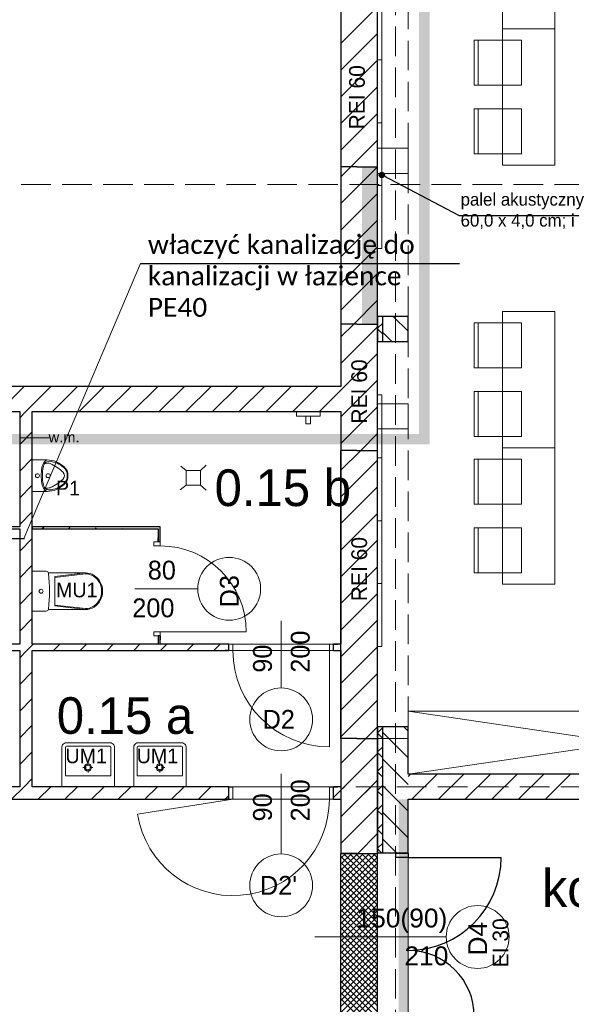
# Model space of a CAD drawing. Header units: millimetres. Extents: x -40063 to 512011, y 350190 to 687060.
# Tile 219 of 256: x 175029 to 180289, y 655820 to 665219. Entities that reach past the tile are written whole.
import ezdxf

# ---------------------------------------------------------------- set-up
doc = ezdxf.new("R2010")
doc.units = ezdxf.units.MM
doc.linetypes.add('DASHDOT', pattern=[1, 0.5, -0.25, 0, -0.25])
doc.linetypes.add('Krawędzie ukryte', pattern=[391.222223, 282.222223, -109])
doc.layers.get('0').update_dxf_attribs({"color": 8})
for name, color, linetype in [('2D - Ogólne', 8, 'Continuous'), ('Elementy Modelu - Strefy', 8, 'Continuous'), ('IS_WM_OPIS', 7, 'Continuous'), ('J_opis pomieszczeń', 8, 'Continuous'), ('Konstrukcja - Ściany zew', 8, 'Continuous'), ('Opisy - Teksty', 8, 'Continuous'), ('Wnętrze - Umeblowanie', 8, 'Continuous'), ('X_ref', 8, 'Continuous')]:
    doc.layers.add(name, color=color, linetype=linetype)
for name, color, linetype, lineweight in [('_IS_WM_OPIS', 7, 'Continuous', 9), ('J_skropliny', 24, 'Continuous', 30), ('J_zakres opracowania', 226, 'DASHDOT', 30)]:
    doc.layers.add(name, color=color, linetype=linetype, lineweight=lineweight)
doc.styles.add('GENERATED_STYLE_1', font='arial.ttf')
doc.styles.add('GENERATED_STYLE_2', font='txt')
doc.styles.add('GENERATED_STYLE_3', font='txt')
doc.styles.get("Standard").update_dxf_attribs({"font": 'arial.ttf'})

# ---------------------------------------------------------------- blocks, each defined once
blk = doc.blocks.new('fdgdfg')
at = {"layer": '2D - Ogólne', "color": 5, "linetype": 'Krawędzie ukryte', "lineweight": 13}
for p, q in [((-165070.3, 492444.9), (-165070.3, 514553.6)), ((-165448.3, 501509.9), (-143783.8, 501509.9))]:
    blk.add_line(p, q, dxfattribs=at)
at = {"layer": '2D - Ogólne', "color": 8, "linetype": 'Continuous', "lineweight": 13}
for p, q in [((-164049.9, 508744.6), (-164049.9, 510044.6)), ((-163549.9, 510044.6), (-163549.9, 508744.6)), ((-165240.3, 508448.2), (-165240.3, 509048.2)), ((-165200.3, 509048.2), (-165200.3, 508448.2)), ((-163549.9, 508744.6), (-164049.9, 508744.6)), ((-164049.9, 507444.6), (-164049.9, 508744.6)), ((-164049.9, 508744.6), (-163549.9, 508744.6)), ((-163549.9, 508744.6), (-163549.9, 507444.6)), ((-164318.6, 508207.3), (-164318.6, 508637.3)), ((-164318.6, 508637.3), (-163868.6, 508637.3)), ((-164318.6, 508207.3), (-164318.6, 508637.3)), ((-164318.6, 508637.3), (-164281.5, 508637.3)), ((-164281.5, 508637.3), (-164281.5, 508207.3)), ((-163868.6, 508637.3), (-163868.6, 508207.3)), ((-165240.3, 507848.2), (-165240.3, 508448.2)), ((-165240.3, 508448.2), (-165200.3, 508448.2)), ((-165200.3, 508448.2), (-165240.3, 508448.2)), ((-165200.3, 508448.2), (-165200.3, 507848.2)), ((-163868.6, 508207.3), (-164318.6, 508207.3)), ((-164281.5, 508207.3), (-164318.6, 508207.3)), ((-163868.6, 507982), (-164318.6, 507982)), ((-164318.6, 507982), (-164318.6, 507552)), ((-164318.6, 507982), (-164318.6, 507552)), ((-164281.5, 507982), (-164318.6, 507982)), ((-164281.5, 507552), (-164281.5, 507982)), ((-163868.6, 507552), (-163868.6, 507982)), ((-165240.3, 507248.2), (-165240.3, 507848.2)), ((-165240.3, 507848.2), (-165200.3, 507848.2)), ((-165200.3, 507848.2), (-165240.3, 507848.2)), ((-165200.3, 507848.2), (-165200.3, 507248.2)), ((-164318.6, 507552), (-163868.6, 507552)), ((-164318.6, 507552), (-164281.5, 507552)), ((-163549.9, 507444.6), (-164049.9, 507444.6)), ((-165240.3, 506648.2), (-165240.3, 507248.2)), ((-165240.3, 507248.2), (-165200.3, 507248.2)), ((-165200.3, 507248.2), (-165240.3, 507248.2)), ((-165200.3, 507248.2), (-165200.3, 506648.2)), ((-165200.3, 506648.2), (-165240.3, 506648.2)), ((-164049.9, 504744.6), (-164049.9, 506044.6)), ((-164049.9, 506044.6), (-163549.9, 506044.6)), ((-163549.9, 506044.6), (-163549.9, 504744.6)), ((-164318.6, 505507.3), (-164318.6, 505937.3)), ((-164318.6, 505937.3), (-163868.6, 505937.3)), ((-164318.6, 505507.3), (-164318.6, 505937.3)), ((-164318.6, 505937.3), (-164281.5, 505937.3)), ((-164281.5, 505937.3), (-164281.5, 505507.3)), ((-163868.6, 505937.3), (-163868.6, 505507.3)), ((-163868.6, 505507.3), (-164318.6, 505507.3)), ((-164281.5, 505507.3), (-164318.6, 505507.3)), ((-165240.3, 504649), (-165240.3, 505249)), ((-165240.3, 505249), (-165200.3, 505249)), ((-165200.3, 505249), (-165200.3, 504649)), ((-163868.6, 505282), (-164318.6, 505282)), ((-164318.6, 505282), (-164318.6, 504852)), ((-164318.6, 505282), (-164318.6, 504852)), ((-164281.5, 505282), (-164318.6, 505282)), ((-164281.5, 504852), (-164281.5, 505282)), ((-163868.6, 504852), (-163868.6, 505282)), ((-164318.6, 504852), (-163868.6, 504852)), ((-164318.6, 504852), (-164281.5, 504852)), ((-164049.9, 503444.6), (-164049.9, 504744.6)), ((-164049.9, 504744.6), (-163549.9, 504744.6)), ((-163549.9, 504744.6), (-164049.9, 504744.6)), ((-163549.9, 504744.6), (-163549.9, 503444.6)), ((-165240.3, 504049), (-165240.3, 504649)), ((-165240.3, 504649), (-165200.3, 504649)), ((-165200.3, 504649), (-165240.3, 504649)), ((-165200.3, 504649), (-165200.3, 504049)), ((-164318.6, 504207.3), (-164318.6, 504637.3)), ((-164318.6, 504637.3), (-163868.6, 504637.3)), ((-164318.6, 504207.3), (-164318.6, 504637.3)), ((-164318.6, 504637.3), (-164281.5, 504637.3)), ((-164281.5, 504637.3), (-164281.5, 504207.3)), ((-163868.6, 504637.3), (-163868.6, 504207.3)), ((-163868.6, 504207.3), (-164318.6, 504207.3)), ((-164281.5, 504207.3), (-164318.6, 504207.3)), ((-165240.3, 503449), (-165240.3, 504049)), ((-165240.3, 504049), (-165200.3, 504049)), ((-165200.3, 504049), (-165240.3, 504049)), ((-165200.3, 504049), (-165200.3, 503449)), ((-163868.6, 503982), (-164318.6, 503982)), ((-164318.6, 503982), (-164318.6, 503552)), ((-164318.6, 503982), (-164318.6, 503552)), ((-164281.5, 503982), (-164318.6, 503982)), ((-164281.5, 503552), (-164281.5, 503982)), ((-163868.6, 503552), (-163868.6, 503982)), ((-164318.6, 503552), (-163868.6, 503552)), ((-164318.6, 503552), (-164281.5, 503552)), ((-165240.3, 502849), (-165240.3, 503449)), ((-165240.3, 503449), (-165200.3, 503449)), ((-165200.3, 503449), (-165240.3, 503449)), ((-165200.3, 503449), (-165200.3, 502849)), ((-163549.9, 503444.6), (-164049.9, 503444.6)), ((-165200.3, 502849), (-165240.3, 502849)), ((-164950.3, 501629.9), (-160834.4, 502229.9)), ((-164950.3, 502229.9), (-160881.6, 501629.9))]:
    blk.add_line(p, q, dxfattribs=at)
at = {"layer": '2D - Ogólne', "linetype": 'Continuous'}
blk.add_line((-164466.1, 506962.2), (-165178.1, 507337.2), dxfattribs=at)
at = {"layer": '2D - Ogólne', "color": 8, "linetype": 'Krawędzie ukryte', "lineweight": 13}
for p, q in [((-145666.2, 507258.4), (-169194.5, 507258.4)), ((-168371.6, 504840.6), (-171210.9, 504840.6))]:
    blk.add_line(p, q, dxfattribs=at)
at = {"layer": '2D - Ogólne', "color": 8, "linetype": 'Continuous'}
blk.add_line((-164466.1, 506962.2), (-162252.3, 506962.2), dxfattribs=at)
at = {"layer": '2D - Ogólne', "linetype": 'Continuous'}
blk.add_circle((-165200.3, 507348.9), 25, dxfattribs=at)
at = {"layer": '2D - Ogólne', "linetype": 'Continuous', "extrusion": (0, 0, -1)}
for points in [[(165200.3, 507323.9), (165217.9, 507366.6), (165223.3, 507339.3)], [(165217.9, 507366.6), (165200.3, 507323.9), (165190.7, 507372)], [(165190.7, 507372), (165200.3, 507323.9), (165175.3, 507348.9)]]:
    blk.add_solid(points, dxfattribs=at)
at = {"layer": 'Elementy Modelu - Strefy', "color": 8, "linetype": 'Continuous', "lineweight": 0}
for p, q in [((-165590.3, 510144.6), (-165590.3, 505329.9)), ((-165240.3, 509804.6), (-165240.3, 507604.6)), ((-165240.3, 507604.6), (-164950.3, 507604.6)), ((-164950.3, 507604.6), (-164950.3, 507364.6)), ((-164950.3, 507364.6), (-165240.3, 507364.6)), ((-165240.3, 507364.6), (-165240.3, 505164.6)), ((-165590.3, 505329.9), (-170811.3, 505329.9)), ((-165240.3, 505164.6), (-164950.3, 505164.6)), ((-164950.3, 505164.6), (-164950.3, 504924.6)), ((-168533.8, 502869.9), (-168533.8, 505089.9)), ((-168533.8, 505089.9), (-165590.3, 505089.9)), ((-165590.3, 505089.9), (-165590.3, 502869.9)), ((-164950.3, 504924.6), (-165240.3, 504924.6)), ((-165240.3, 504924.6), (-165240.3, 501969.9)), ((-165590.3, 502869.9), (-168533.8, 502869.9)), ((-168533.8, 501509.9), (-168533.8, 502809.9)), ((-168533.8, 502809.9), (-165590.3, 502809.9)), ((-165590.3, 502809.9), (-165590.3, 501509.9)), ((-165240.3, 501969.9), (-164950.3, 501969.9)), ((-164950.3, 501969.9), (-164950.3, 501629.9)), ((-164950.3, 501629.9), (-159180.5, 501629.9)), ((-165590.3, 501509.9), (-168533.8, 501509.9)), ((-165590.3, 501389.9), (-171610.3, 501389.9)), ((-165590.3, 498699.9), (-165590.3, 501389.9)), ((-155014.7, 501389.9), (-164950.3, 501389.9)), ((-164950.3, 501389.9), (-164950.3, 498759.9))]:
    blk.add_line(p, q, dxfattribs=at)
at = {"layer": 'Elementy Modelu - Strefy', "color": 8, "linetype": 'Continuous', "lineweight": 0, "extrusion": (0, 0, -1)}
for points in [[(165240.3, 505926.6), (165390.3, 507426.6), (165390.3, 505926.6)], [(165390.3, 507426.6), (165240.3, 505926.6), (165240.3, 507426.6)], [(164950.3, 498759.9), (165040.3, 501389.9), (165040.3, 498759.9)], [(165040.3, 501389.9), (164950.3, 498759.9), (164950.3, 501389.9)]]:
    blk.add_solid(points, dxfattribs=at)
at = {"layer": 'J_opis pomieszczeń', "color": 8, "linetype": 'Krawędzie ukryte', "lineweight": 13}
blk.add_line((-164950.3, 509804.6), (-164950.3, 501969.9), dxfattribs=at)
at = {"layer": 'J_opis pomieszczeń', "color": 8, "linetype": 'Continuous', "lineweight": 13}
for p, q in [((-166013.6, 505089.9), (-165790, 505089.9)), ((-166013.6, 505046.2), (-166013.6, 505089.9)), ((-165790, 505046.2), (-166013.6, 505046.2)), ((-165925.2, 505046.2), (-165882.1, 505046.2)), ((-165925.2, 504972.5), (-165925.2, 505046.2)), ((-165882.1, 505046.2), (-165882.1, 504972.5)), ((-165790, 505089.9), (-165790, 505046.2)), ((-165882.1, 504972.5), (-165925.2, 504972.5)), ((-166928.1, 504527.5), (-166874.7, 504577.8)), ((-167066.2, 504527.5), (-167115.8, 504571.1)), ((-167066.2, 504527.5), (-166928.1, 504527.5)), ((-167066.2, 504389.5), (-167066.2, 504527.5)), ((-166928.1, 504527.5), (-166928.1, 504389.5)), ((-167066.2, 504389.5), (-167123.3, 504343.1)), ((-166928.1, 504389.5), (-167066.2, 504389.5)), ((-166928.1, 504389.5), (-166875, 504341.7))]:
    blk.add_line(p, q, dxfattribs=at)
at = {"layer": 'Konstrukcja - Ściany zew', "linetype": 'Continuous'}
for p, q in [((-165240.3, 507426.6), (-165240.3, 510494.6)), ((-165590.3, 510144.6), (-165590.3, 507426.6)), ((-165590.3, 508604.7), (-165240.3, 508954.7)), ((-165590.3, 508350.1), (-165240.3, 508700.1)), ((-165590.3, 508095.5), (-165240.3, 508445.5)), ((-165590.3, 507841), (-165240.3, 508191)), ((-165590.3, 507586.4), (-165240.3, 507936.4)), ((-165495.5, 507426.6), (-165240.3, 507681.9)), ((-165240.9, 507426.6), (-165240.3, 507427.3)), ((-165590.3, 505804.5), (-165468.2, 505926.6)), ((-165590.3, 505926.6), (-165590.3, 505329.9)), ((-165590.3, 505550), (-165240.3, 505900)), ((-165240.3, 504719.9), (-165240.3, 505926.6)), ((-165590.3, 505295.4), (-165240.3, 505645.4)), ((-165590.3, 505040.8), (-165240.3, 505390.8)), ((-165590.3, 504786.3), (-165240.3, 505136.3)), ((-165590.3, 505089.9), (-165590.3, 504719.9)), ((-165402.1, 504719.9), (-165240.3, 504881.7)), ((-165590.3, 501731.6), (-165352, 501969.9)), ((-165590.3, 501969.9), (-165590.3, 501509.9)), ((-165240.3, 500873.1), (-165240.3, 501969.9)), ((-165590.3, 501477), (-165240.3, 501827)), ((-165590.3, 501222.5), (-165240.3, 501572.5)), ((-165590.3, 501389.9), (-165590.3, 500873.1)), ((-165590.3, 500967.9), (-165240.3, 501317.9)), ((-165430.5, 500873.1), (-165240.3, 501063.3))]:
    blk.add_line(p, q, dxfattribs=at)
at = {"layer": 'Konstrukcja - Ściany zew', "color": 7, "linetype": 'Continuous'}
for p, q in [((-165440.3, 507426.6), (-165590.3, 507426.6)), ((-165440.3, 507426.6), (-165240.3, 507426.6)), ((-165440.3, 505926.6), (-165590.3, 505926.6)), ((-165440.3, 505926.6), (-165240.3, 505926.6)), ((-165440.3, 504719.9), (-165590.3, 504719.9)), ((-165590.3, 501969.9), (-165590.3, 504719.9)), ((-165440.3, 504719.9), (-165240.3, 504719.9)), ((-165240.3, 501969.9), (-165240.3, 504719.9)), ((-165440.3, 501969.9), (-165590.3, 501969.9)), ((-165440.3, 501969.9), (-165240.3, 501969.9)), ((-165440.3, 500873.1), (-165590.3, 500873.1)), ((-165590.3, 498769.9), (-165590.3, 500873.1)), ((-165440.3, 500873.1), (-165240.3, 500873.1)), ((-165240.3, 498769.9), (-165240.3, 500873.1))]:
    blk.add_line(p, q, dxfattribs=at)
at = {"layer": 'Konstrukcja - Ściany zew', "color": 8, "linetype": 'Continuous'}
for p, q in [((-165590.3, 507331.9), (-165495.5, 507426.6)), ((-165590.3, 507077.3), (-165240.9, 507426.6)), ((-165590.3, 507426.6), (-165590.3, 505926.6)), ((-165240.3, 505926.6), (-165240.3, 507426.6)), ((-165590.3, 506822.7), (-165240.3, 507172.7)), ((-165590.3, 506568.2), (-165240.3, 506918.2)), ((-165590.3, 506313.6), (-165240.3, 506663.6)), ((-165590.3, 506059.1), (-165240.3, 506409.1)), ((-165468.2, 505926.6), (-165240.3, 506154.5)), ((-164950.3, 505999.9), (-165240.3, 505999.9)), ((-165240.3, 505999.9), (-165240.3, 505759.9)), ((-165190.3, 505759.9), (-165190.3, 505999.9)), ((-164950.3, 505858.9), (-165091.3, 505999.9)), ((-164950.3, 505759.9), (-164950.3, 505999.9)), ((-165240.3, 505885.8), (-165190.3, 505935.8)), ((-165190.3, 505830.1), (-165240.3, 505880.1)), ((-165105.8, 505759.9), (-165190.3, 505844.3)), ((-165240.3, 505759.9), (-164950.3, 505759.9)), ((-165590.3, 505329.9), (-171930.3, 505329.9)), ((-168850.5, 505089.9), (-168610.5, 505329.9)), ((-168595.9, 505089.9), (-168355.9, 505329.9)), ((-168341.4, 505089.9), (-168101.4, 505329.9)), ((-168086.8, 505089.9), (-167846.8, 505329.9)), ((-167832.2, 505089.9), (-167592.2, 505329.9)), ((-167577.7, 505089.9), (-167337.7, 505329.9)), ((-167323.1, 505089.9), (-167083.1, 505329.9)), ((-167068.6, 505089.9), (-166828.6, 505329.9)), ((-166814, 505089.9), (-166574, 505329.9)), ((-166559.5, 505089.9), (-166319.5, 505329.9)), ((-166304.9, 505089.9), (-166064.9, 505329.9)), ((-166050.3, 505089.9), (-165810.3, 505329.9)), ((-165795.8, 505089.9), (-165590.3, 505295.4)), ((-169853.8, 505089.9), (-168653.8, 505089.9)), ((-168653.8, 505032), (-168595.9, 505089.9)), ((-168653.8, 505089.9), (-168653.8, 503989.9)), ((-168533.8, 505089.9), (-165590.3, 505089.9)), ((-168533.8, 502869.9), (-168533.8, 505089.9)), ((-168653.8, 504777.5), (-168533.8, 504897.5)), ((-165590.3, 504531.7), (-165402.1, 504719.9)), ((-165590.3, 504719.9), (-165590.3, 502869.9)), ((-165240.3, 501969.9), (-165240.3, 504719.9)), ((-168653.8, 504522.9), (-168533.8, 504642.9)), ((-165590.3, 504277.2), (-165240.3, 504627.2)), ((-168653.8, 504268.4), (-168533.8, 504388.4)), ((-165590.3, 504022.6), (-165240.3, 504372.6)), ((-168653.8, 504013.8), (-168533.8, 504133.8)), ((-165590.3, 503768), (-165240.3, 504118)), ((-168653.8, 503989.9), (-169853.8, 503989.9)), ((-169853.8, 503969.9), (-168653.8, 503969.9)), ((-168653.8, 503969.9), (-168653.8, 502869.9)), ((-167313.5, 503989.9), (-168533.5, 503989.9)), ((-168533.5, 503989.9), (-168533.5, 503969.9)), ((-168533.5, 503969.9), (-167333.5, 503969.9)), ((-168443.1, 503969.9), (-168424.9, 503988.1)), ((-168188.6, 503969.9), (-168174.5, 503984)), ((-167934, 503969.9), (-167924, 503979.9)), ((-167679.5, 503969.9), (-167673.5, 503975.8)), ((-167424.9, 503969.9), (-167423.1, 503971.7)), ((-167333.5, 503969.9), (-167333.5, 503848.5)), ((-167313.5, 503969.9), (-167313.5, 503989.9)), ((-167313.5, 503848.5), (-167313.5, 503969.9)), ((-168653.8, 503759.2), (-168533.8, 503879.2)), ((-167333.5, 503848.5), (-167333.5, 503885.5)), ((-167313.5, 503848.5), (-167333.5, 503848.5)), ((-167313.5, 503848.5), (-167313.5, 503885.5)), ((-165590.3, 503513.5), (-165240.3, 503863.5)), ((-168653.8, 503504.7), (-168533.8, 503624.7)), ((-165590.3, 503258.9), (-165240.3, 503608.9)), ((-168653.8, 503250.1), (-168533.8, 503370.1)), ((-165590.3, 503004.4), (-165240.3, 503354.4)), ((-168653.8, 502995.6), (-168533.8, 503115.6)), ((-165590.3, 502749.8), (-165240.3, 503099.8)), ((-167333.5, 502948.5), (-167333.5, 502911.5)), ((-167313.5, 502948.5), (-167333.5, 502948.5)), ((-167333.5, 502948.5), (-167333.5, 502869.9)), ((-167313.5, 502948.5), (-167313.5, 502911.5)), ((-167313.5, 502869.9), (-167313.5, 502948.5)), ((-170474.9, 502809.9), (-168653.8, 502809.9)), ((-168653.8, 502869.9), (-169853.8, 502869.9)), ((-168653.8, 502741), (-168584.9, 502809.9)), ((-168653.8, 502809.9), (-168653.8, 501509.9)), ((-168584.9, 502809.9), (-168524.9, 502869.9)), ((-167333.5, 502869.9), (-168533.8, 502869.9)), ((-168533.8, 501509.9), (-168533.8, 502809.9)), ((-168533.8, 502809.9), (-166660.3, 502809.9)), ((-168330.3, 502809.9), (-168270.3, 502869.9)), ((-168075.8, 502809.9), (-168015.8, 502869.9)), ((-167821.2, 502809.9), (-167761.2, 502869.9)), ((-167566.7, 502809.9), (-167506.7, 502869.9)), ((-166660.3, 502869.9), (-167313.5, 502869.9)), ((-167312.1, 502809.9), (-167252.1, 502869.9)), ((-167057.5, 502809.9), (-166997.5, 502869.9)), ((-166803, 502809.9), (-166743, 502869.9)), ((-166660.3, 502869.9), (-166697.3, 502869.9)), ((-166660.3, 502809.9), (-166697.3, 502809.9)), ((-166660.3, 502809.9), (-166660.3, 502869.9)), ((-165660.3, 502869.9), (-165623.3, 502869.9)), ((-165660.3, 502809.9), (-165660.3, 502869.9)), ((-165590.3, 502869.9), (-165660.3, 502869.9)), ((-165660.3, 502809.9), (-165623.3, 502809.9)), ((-165660.3, 502809.9), (-165590.3, 502809.9)), ((-165590.3, 502495.3), (-165240.3, 502845.3)), ((-165590.3, 502809.9), (-165590.3, 501969.9)), ((-168653.8, 502486.5), (-168533.8, 502606.5)), ((-165590.3, 502240.7), (-165240.3, 502590.7)), ((-168653.8, 502231.9), (-168533.8, 502351.9)), ((-165590.3, 501986.1), (-165240.3, 502336.1)), ((-168653.8, 501977.3), (-168533.8, 502097.3)), ((-165352, 501969.9), (-165240.3, 502081.6)), ((-164950.3, 502079.9), (-165240.3, 502079.9)), ((-165240.3, 502079.9), (-165240.3, 501629.9)), ((-165240.3, 502025), (-165190.3, 502075)), ((-165190.3, 501629.9), (-165190.3, 502079.9)), ((-164950.3, 502040.5), (-164989.6, 502079.9)), ((-164950.3, 501629.9), (-164950.3, 502079.9)), ((-165190.3, 501969.3), (-165240.3, 502019.3)), ((-165240.3, 501969.9), (-165240.3, 500874.9)), ((-165190.3, 501969.3), (-165190.8, 501969.9)), ((-164950.3, 501785.9), (-165190.3, 502025.9)), ((-165190.3, 500874.9), (-165190.3, 501969.9)), ((-164950.3, 501785.9), (-165134.2, 501969.9)), ((-164950.3, 501629.9), (-164950.3, 501969.9)), ((-165240.3, 501841.2), (-165190.3, 501891.2)), ((-165240.3, 501841.2), (-165190.3, 501891.2)), ((-168653.8, 501722.8), (-168533.8, 501842.8)), ((-165190.3, 501785.5), (-165240.3, 501835.5)), ((-165190.3, 501785.5), (-165240.3, 501835.5)), ((-164950.3, 501531.4), (-165190.3, 501771.4)), ((-165048.8, 501629.9), (-165190.3, 501771.4)), ((-165240.3, 501657.3), (-165190.3, 501707.3)), ((-165240.3, 501657.3), (-165190.3, 501707.3)), ((-168612.1, 501509.9), (-168533.8, 501588.2)), ((-165190.3, 501601.6), (-165240.3, 501651.6)), ((-165218.5, 501629.9), (-165240.3, 501651.6)), ((-164950.3, 501607.9), (-164928.3, 501629.9)), ((-160380.3, 501629.9), (-164950.3, 501629.9)), ((-164913.7, 501389.9), (-164673.7, 501629.9)), ((-164659.2, 501389.9), (-164419.2, 501629.9)), ((-164404.6, 501389.9), (-164164.6, 501629.9)), ((-164150, 501389.9), (-163910, 501629.9)), ((-163895.5, 501389.9), (-163655.5, 501629.9)), ((-163640.9, 501389.9), (-163400.9, 501629.9)), ((-168653.8, 501509.9), (-170540.3, 501509.9)), ((-168732.1, 501389.9), (-168612.1, 501509.9)), ((-166660.3, 501509.9), (-168533.8, 501509.9)), ((-168477.5, 501389.9), (-168357.5, 501509.9)), ((-168223, 501389.9), (-168103, 501509.9)), ((-167968.4, 501389.9), (-167848.4, 501509.9)), ((-167713.9, 501389.9), (-167593.9, 501509.9)), ((-167459.3, 501389.9), (-167339.3, 501509.9)), ((-167204.7, 501389.9), (-167084.7, 501509.9)), ((-166950.2, 501389.9), (-166830.2, 501509.9)), ((-166660.3, 501509.9), (-166697.3, 501509.9)), ((-166660.3, 501504.9), (-166660.3, 501509.9)), ((-166660.3, 501389.9), (-166660.3, 501504.9)), ((-165660.3, 501509.9), (-165623.3, 501509.9)), ((-165660.3, 501504.9), (-165660.3, 501509.9)), ((-165590.3, 501509.9), (-165660.3, 501509.9)), ((-165660.3, 501389.9), (-165660.3, 501504.9)), ((-165660.3, 501407), (-165590.3, 501477)), ((-165590.3, 501477), (-165557.4, 501509.9)), ((-165590.3, 501509.9), (-165590.3, 501389.9)), ((-165422.8, 501389.9), (-165302.8, 501509.9)), ((-165240.3, 501473.5), (-165190.3, 501523.5)), ((-165240.3, 501389.9), (-165240.3, 501509.9)), ((-164950.3, 501276.8), (-165190.3, 501516.8)), ((-170540.3, 501389.9), (-166660.3, 501389.9)), ((-166660.3, 501389.9), (-166697.3, 501389.9)), ((-166695.6, 501389.9), (-166660.3, 501425.3)), ((-165660.3, 501389.9), (-165623.3, 501389.9)), ((-165660.3, 501389.9), (-165590.3, 501389.9)), ((-165590.3, 501222.5), (-165422.8, 501389.9)), ((-165590.3, 501389.9), (-165590.3, 500873.1)), ((-165190.3, 501417.8), (-165240.3, 501467.8)), ((-165240.3, 500873.1), (-165240.3, 501389.9)), ((-164950.3, 501389.9), (-160380.3, 501389.9)), ((-164950.3, 500874.9), (-164950.3, 501389.9)), ((-165590.3, 500967.9), (-165240.3, 501317.9)), ((-165240.3, 501289.6), (-165190.3, 501339.6)), ((-165190.3, 501233.9), (-165240.3, 501283.9)), ((-164950.3, 501022.2), (-165190.3, 501262.2)), ((-165240.3, 501105.8), (-165190.3, 501155.8)), ((-165190.3, 501050.1), (-165240.3, 501100.1)), ((-165430.5, 500873.1), (-165240.3, 501063.3)), ((-165057.4, 500874.9), (-165190.3, 501007.7)), ((-165240.3, 500922), (-165190.3, 500972)), ((-165198.9, 500874.9), (-165240.3, 500916.2)), ((-165240.3, 500874.9), (-165240.3, 500911.9)), ((-165240.3, 500874.9), (-165240.3, 500911.9)), ((-164950.3, 500874.9), (-164950.3, 500911.9)), ((-164950.3, 500874.9), (-164950.3, 500911.9)), ((-165590.3, 500873.1), (-165240.3, 500873.1)), ((-165190.3, 500874.9), (-165240.3, 500874.9)), ((-165190.3, 500874.9), (-165240.3, 500874.9)), ((-165065.3, 500874.9), (-165190.3, 500874.9)), ((-165065.3, 500874.9), (-165190.3, 500874.9)), ((-164950.3, 500874.9), (-165065.3, 500874.9)), ((-165065.3, 500834.9), (-165065.3, 500874.9)), ((-165065.3, 500874.9), (-164950.3, 500874.9)), ((-164950.3, 500874.9), (-165065.3, 500874.9)), ((-164950.3, 500834.9), (-165065.3, 500834.9)), ((-164950.3, 500874.9), (-164950.3, 500834.9)), ((-164950.3, 500834.9), (-164062.3, 500834.9))]:
    blk.add_line(p, q, dxfattribs=at)
at = {"layer": 'Konstrukcja - Ściany zew', "color": 8, "linetype": 'Continuous', "lineweight": 13}
for p, q in [((-167373.5, 503848.5), (-167373.5, 503808.5)), ((-167313.5, 503848.5), (-167373.5, 503848.5)), ((-167333.5, 503848.5), (-167333.5, 503885.5)), ((-167313.5, 503848.5), (-167333.5, 503848.5)), ((-167313.5, 503848.5), (-167313.5, 503885.5)), ((-167313.5, 503808.5), (-167313.5, 503848.5)), ((-167373.5, 503808.5), (-167313.5, 503808.5)), ((-166955.9, 503398.5), (-167556.6, 503398.5)), ((-166160.3, 502452.3), (-166160.3, 503093)), ((-167313.5, 502988.5), (-167373.5, 502988.5)), ((-167373.5, 502988.5), (-167373.5, 502948.5)), ((-167313.5, 502948.5), (-167313.5, 502988.5)), ((-167313.5, 502988.5), (-166493.5, 502988.5)), ((-167373.5, 502948.5), (-167313.5, 502948.5)), ((-167313.5, 502948.5), (-167333.5, 502948.5)), ((-167333.5, 502948.5), (-167333.5, 502911.5)), ((-167313.5, 502948.5), (-167313.5, 502911.5)), ((-166660.3, 502869.9), (-166697.3, 502869.9)), ((-166660.3, 502809.9), (-166697.3, 502809.9)), ((-166660.3, 502869.9), (-166620.3, 502869.9)), ((-166660.3, 502809.9), (-166660.3, 502869.9)), ((-166660.3, 502809.9), (-166660.3, 502869.9)), ((-166620.3, 502809.9), (-166660.3, 502809.9)), ((-166620.3, 502869.9), (-166620.3, 502809.9)), ((-165700.3, 502809.9), (-165700.3, 502869.9)), ((-165700.3, 502869.9), (-165660.3, 502869.9)), ((-165660.3, 502809.9), (-165700.3, 502809.9)), ((-165700.3, 502809.9), (-165700.3, 501889.9)), ((-165660.3, 502869.9), (-165660.3, 502809.9)), ((-165660.3, 502809.9), (-165660.3, 502869.9)), ((-165660.3, 502869.9), (-165623.3, 502869.9)), ((-165660.3, 502809.9), (-165623.3, 502809.9)), ((-160834.4, 502229.9), (-164950.3, 502229.9)), ((-164950.3, 502229.9), (-164950.3, 501629.9)), ((-168251.4, 501891.5), (-168251.4, 501509.9)), ((-168217.9, 501612.2), (-168217.9, 501886.3)), ((-168207.2, 501896.4), (-167795.5, 501896.4)), ((-168201.4, 501929.9), (-167804.8, 501929.9)), ((-167784.9, 501886.3), (-167784.9, 501612.2)), ((-167751.4, 501509.9), (-167751.4, 501879.9)), ((-167566.8, 501891.5), (-167566.8, 501509.9)), ((-167533.3, 501612.2), (-167533.3, 501886.3)), ((-167522.7, 501896.4), (-167111, 501896.4)), ((-167516.8, 501929.9), (-167120.3, 501929.9)), ((-167100.3, 501886.3), (-167100.3, 501612.2)), ((-167066.8, 501509.9), (-167066.8, 501879.9)), ((-168019.6, 501692.4), (-168050.5, 501692.4)), ((-168003.8, 501709.7), (-168003.8, 501740.5)), ((-168002.3, 501676.6), (-168002.3, 501645.8)), ((-167986.6, 501693.9), (-167955.7, 501693.9)), ((-167335.1, 501692.4), (-167365.9, 501692.4)), ((-167319.3, 501709.7), (-167319.3, 501740.5)), ((-167317.8, 501676.6), (-167317.8, 501645.8)), ((-167302, 501693.9), (-167271.2, 501693.9)), ((-167784.9, 501612.2), (-168217.9, 501612.2)), ((-167100.3, 501612.2), (-167533.3, 501612.2)), ((-166160.3, 500867.6), (-166160.3, 501632.4)), ((-164950.3, 501629.9), (-160834.4, 501629.9)), ((-168251.4, 501509.9), (-167751.4, 501509.9)), ((-167566.8, 501509.9), (-167066.8, 501509.9)), ((-166660.3, 501509.9), (-166697.3, 501509.9)), ((-166660.3, 501504.9), (-166660.3, 501509.9)), ((-166620.3, 501504.9), (-166660.3, 501504.9)), ((-166660.3, 501504.9), (-166660.3, 501389.9)), ((-166660.3, 501389.9), (-166660.3, 501504.9)), ((-166620.3, 501389.9), (-166620.3, 501504.9)), ((-165660.3, 501504.9), (-165700.3, 501504.9)), ((-165700.3, 501504.9), (-165700.3, 501389.9)), ((-165660.3, 501504.9), (-165660.3, 501509.9)), ((-165660.3, 501509.9), (-165623.3, 501509.9)), ((-165660.3, 501389.9), (-165660.3, 501504.9)), ((-165660.3, 501389.9), (-165660.3, 501504.9)), ((-166620.3, 501389.9), (-167529, 501246.5)), ((-166660.3, 501389.9), (-166697.3, 501389.9)), ((-166660.3, 501389.9), (-166620.3, 501389.9)), ((-165700.3, 501389.9), (-165660.3, 501389.9)), ((-165660.3, 501389.9), (-165623.3, 501389.9)), ((-165590.3, 500826.4), (-165543.6, 500873.1)), ((-165590.3, 500769.8), (-165487, 500873.1)), ((-165590.3, 500713.3), (-165430.5, 500873.1)), ((-165590.3, 500656.7), (-165373.9, 500873.1)), ((-165590.3, 500600.1), (-165317.3, 500873.1)), ((-165590.3, 500543.6), (-165260.7, 500873.1)), ((-165240.3, 500492.1), (-165590.3, 500842.1)), ((-165590.3, 500487), (-165240.3, 500837)), ((-165240.3, 500548.6), (-165564.7, 500873.1)), ((-165240.3, 500605.2), (-165508.1, 500873.1)), ((-165240.3, 500661.8), (-165451.6, 500873.1)), ((-165240.3, 500718.3), (-165395, 500873.1)), ((-165240.3, 500774.9), (-165338.4, 500873.1)), ((-165240.3, 500831.5), (-165281.9, 500873.1)), ((-165240.3, 500435.5), (-165590.3, 500785.5)), ((-165590.3, 500430.4), (-165240.3, 500780.4)), ((-165240.3, 500378.9), (-165590.3, 500728.9)), ((-165590.3, 500373.9), (-165240.3, 500723.9)), ((-165240.3, 500322.3), (-165590.3, 500672.3)), ((-165590.3, 500317.3), (-165240.3, 500667.3)), ((-165240.3, 500265.8), (-165590.3, 500615.8)), ((-165590.3, 500260.7), (-165240.3, 500610.7)), ((-165240.3, 500209.2), (-165590.3, 500559.2)), ((-165590.3, 500204.2), (-165240.3, 500554.2)), ((-165240.3, 500152.6), (-165590.3, 500502.6)), ((-165590.3, 500147.6), (-165240.3, 500497.6)), ((-165240.3, 500096.1), (-165590.3, 500446.1)), ((-165590.3, 500091), (-165240.3, 500441)), ((-165240.3, 500039.5), (-165590.3, 500389.5)), ((-165590.3, 500034.4), (-165240.3, 500384.4)), ((-165240.3, 499982.9), (-165590.3, 500332.9)), ((-165590.3, 499977.9), (-165240.3, 500327.9)), ((-165240.3, 499926.4), (-165590.3, 500276.4)), ((-165590.3, 499921.3), (-165240.3, 500271.3)), ((-165240.3, 499869.8), (-165590.3, 500219.8)), ((-165590.3, 499864.7), (-165240.3, 500214.7)), ((-165240.3, 499813.2), (-165590.3, 500163.2)), ((-165590.3, 499808.2), (-165240.3, 500158.2)), ((-164586.6, 500074.9), (-165840.3, 500074.9)), ((-165240.3, 499756.7), (-165590.3, 500106.7)), ((-165590.3, 499751.6), (-165240.3, 500101.6)), ((-165240.3, 499700.1), (-165590.3, 500050.1)), ((-165590.3, 499695), (-165240.3, 500045)), ((-165240.3, 499643.5), (-165590.3, 499993.5)), ((-165590.3, 499638.5), (-165240.3, 499988.5)), ((-165240.3, 499587), (-165590.3, 499937)), ((-165590.3, 499581.9), (-165240.3, 499931.9)), ((-165240.3, 499530.4), (-165590.3, 499880.4)), ((-165590.3, 499525.3), (-165240.3, 499875.3)), ((-165240.3, 499473.8), (-165590.3, 499823.8)), ((-165590.3, 499468.8), (-165240.3, 499818.8)), ((-165240.3, 499417.3), (-165590.3, 499767.3)), ((-165590.3, 499412.2), (-165240.3, 499762.2)), ((-165240.3, 499360.7), (-165590.3, 499710.7)), ((-165590.3, 499355.6), (-165240.3, 499705.6)), ((-165240.3, 499304.1), (-165590.3, 499654.1)), ((-165590.3, 499299.1), (-165240.3, 499649.1)), ((-165267.6, 499274.9), (-165590.3, 499597.5)), ((-165557.9, 499274.9), (-165240.3, 499592.5)), ((-165324.1, 499274.9), (-165590.3, 499541)), ((-165501.3, 499274.9), (-165240.3, 499535.9)), ((-165380.7, 499274.9), (-165590.3, 499484.4)), ((-165444.7, 499274.9), (-165240.3, 499479.4))]:
    blk.add_line(p, q, dxfattribs=at)
at = {"layer": 'Konstrukcja - Ściany zew', "color": 8, "linetype": 'Krawędzie ukryte', "lineweight": 13}
for p, q in [((-165590.3, 500873.1), (-165240.3, 500873.1)), ((-165590.3, 499274.9), (-165590.3, 500873.1)), ((-165240.3, 500873.1), (-165240.3, 499274.9))]:
    blk.add_line(p, q, dxfattribs=at)
at = {"layer": 'Konstrukcja - Ściany zew', "color": 8, "linetype": 'Continuous', "lineweight": 13}
for centre, radius in [((-168003.1, 501693.2), 34.4), ((-168003.1, 501693.2), 24.5), ((-167318.6, 501693.2), 34.4), ((-167318.6, 501693.2), 24.5)]:
    blk.add_circle(centre, radius, dxfattribs=at)
for centre, radius, start, end in [((-167313.5, 502988.5), 820, 0, 90), ((-166655.9, 503398.5), 300, 90, 270), ((-166655.9, 503398.5), 300, 270, 90), ((-165700.3, 502809.9), 920, 180, 270), ((-166160.3, 502152.3), 300, 0, 180), ((-166160.3, 502152.3), 300, 180, 0), ((-168207.2, 501885.7), 44.5, 82.47469, 187.52531), ((-168207.2, 501885.7), 10.7, 90, 176.71638), ((-167795.5, 501885.7), 44.5, 352.47469, 97.52531), ((-167795.5, 501885.7), 10.7, 3.28362, 90), ((-167522.7, 501885.7), 44.5, 82.47469, 187.52531), ((-167522.7, 501885.7), 10.7, 90, 176.71638), ((-167111, 501885.7), 44.5, 352.47469, 97.52531), ((-167111, 501885.7), 10.7, 3.28362, 90), ((-166620.3, 501389.9), 920, 188.96421, 0), ((-166160.3, 500567.6), 300, 0, 180), ((-166160.3, 500567.6), 300, 180, 0), ((-164286.6, 500074.9), 300, 90, 270), ((-164286.6, 500074.9), 300, 270, 90)]:
    blk.add_arc(centre, radius, start, end, dxfattribs=at)
at = {"layer": 'Konstrukcja - Ściany zew', "color": 8, "linetype": 'Continuous'}
for centre, radius, start, end in [((-164950.3, 500834.9), 888, 270, 0), ((-164950.3, 499314.9), 632, 0, 90)]:
    blk.add_arc(centre, radius, start, end, dxfattribs=at)
at = {"layer": 'Wnętrze - Umeblowanie', "color": 8, "linetype": 'Continuous', "lineweight": 5}
for p, q in [((-168533.5, 504329), (-168533.5, 504629)), ((-168533.5, 504629), (-168391, 504629)), ((-168402.2, 504486.7), (-168402.2, 504470.9)), ((-168375.2, 504497.6), (-168391, 504497.6)), ((-168364.1, 504486.7), (-168364.1, 504470.9)), ((-168391, 504460.1), (-168375.2, 504460.1)), ((-168533.5, 504329), (-168391, 504329)), ((-168533.5, 503185.8), (-168533.5, 503565.8)), ((-168533.5, 503565.8), (-168401, 503565.8)), ((-168379.9, 503550.8), (-168026.7, 503550.8)), ((-168027.2, 503550.8), (-168317.7, 503516.7)), ((-168027.2, 503541.8), (-168317.7, 503507.8)), ((-168317.7, 503375.8), (-168317.7, 503516.7)), ((-168317.7, 503375.8), (-168317.7, 503234.9)), ((-168533.5, 503185.8), (-168401, 503185.8)), ((-168379.7, 503200.9), (-168026.7, 503200.9)), ((-168027.2, 503209.8), (-168317.7, 503243.8)), ((-168027.2, 503200.9), (-168317.7, 503234.9))]:
    blk.add_line(p, q, dxfattribs=at)
at = {"layer": 'Wnętrze - Umeblowanie', "color": 8, "linetype": 'Continuous', "lineweight": 5, "extrusion": (0, 0, -1)}
for centre, major_axis, start_param, end_param in [((-168297.9, 504530.4), (145.6, 0), 3.298788, 3.751596), ((-168334.2, 504543), (96.5, 0), 3.384212, 3.691181), ((-168380.8, 504586.4), (44.8, 0), 3.760504, 4.481744), ((-168372.8, 504566.2), (51.2, 0), 3.689348, 4.806519), ((-168385.9, 504535.7), (63.6, 0), 4.355613, 5.078742), ((-168387.1, 504433), (201, 0), 4.692652, 5.138529), ((-168395.4, 504379.6), (243.7, 0), 4.825054, 5.424258), ((-168502.8, 504268.2), (361.8, 0), 5.108838, 5.534452), ((-168396.8, 504398.9), (236.8, 0), 5.11516, 5.498914), ((-168032.6, 504479), (416, 0), 2.959001, 3.324185), ((-168039.8, 504479), (398, 0), 2.916513, 3.366672), ((-168391, 504486.7), (11.1, 0), 3.141593, 4.712389), ((-168375.2, 504486.7), (11.1, 0), 4.712389, 6.283185), ((-168271.4, 504479), (45.1, 0), 5.551687, 7.014683), ((-168313, 504479), (112.9, 0), 5.461478, 6.283185), ((-168313, 504479), (112.9, 0), 0, 0.821707), ((-168313, 504479), (119.6, 0), 5.48967, 7.0767), ((-168297.9, 504427.5), (145.6, 0), 2.53159, 2.984397), ((-168334.2, 504414.9), (96.5, 0), 2.592004, 2.898973), ((-168391, 504470.9), (11.1, 0), 1.570796, 3.141593), ((-168375.2, 504470.9), (11.1, 0), 0, 1.570796), ((-168395.4, 504578.3), (243.7, 0), 0.858927, 1.458131), ((-168502.8, 504689.8), (361.8, 0), 0.748733, 1.174347), ((-168396.8, 504559), (236.8, 0), 0.784271, 1.168026), ((-168380.8, 504371.5), (44.8, 0), 1.801442, 2.522681), ((-168372.8, 504391.8), (51.2, 0), 1.476667, 2.593837), ((-168385.9, 504422.2), (63.6, 0), 1.204444, 1.927572), ((-168387.1, 504524.9), (201, 0), 1.144656, 1.590534)]:
    blk.add_ellipse(centre, major_axis=major_axis, ratio=0.975462, start_param=start_param, end_param=end_param, dxfattribs=at)
blk.add_ellipse((-168484.5, 504479), major_axis=(18.9, 0), ratio=0.975462, dxfattribs=at)
at = {"layer": 'Wnętrze - Umeblowanie', "color": 8, "linetype": 'Continuous', "lineweight": 5}
for centre, major_axis, ratio, start_param, end_param in [((-168401, 503543.7), (22.3, 0), 0.989247, 0.100415, 1.570796), ((-170013.3, 503375.8), (1643.4, 0), 0.989247, 6.178217, 6.388032), ((-168027.2, 503375.8), (0, -166), 0.93174, 0, 3.141593), ((-168026.7, 503375.8), (0, -174.9), 0.933096, 0, 3.141593), ((-168401, 503207.9), (22.3, 0), 0.989247, 4.712389, 6.173785)]:
    blk.add_ellipse(centre, major_axis=major_axis, ratio=ratio, start_param=start_param, end_param=end_param, dxfattribs=at)
blk.add_ellipse((-168449.9, 503375.8), major_axis=(18.7, 0), ratio=0.989247, dxfattribs=at)
at = {"color": 8, "linetype": 'Continuous', "lineweight": 13, "style": 'GENERATED_STYLE_2'}
blk.add_text('korytarz', height=359.99, dxfattribs=at).set_placement((-163672.7, 500361.2))
at = {"layer": 'Elementy Modelu - Strefy', "color": 8, "lineweight": 13, "style": 'GENERATED_STYLE_2'}
for s, p in [('0.15 b', (-166795.2, 504188.7)), ('0.15 a', (-168300, 502013.9))]:
    blk.add_text(s, height=350, dxfattribs=at).set_placement(p)
at = {"layer": 'Konstrukcja - Ściany zew', "color": 8, "lineweight": 13}
for s, style, p in [('80', 'GENERATED_STYLE_2', (-167432.3, 503487)), ('200', 'GENERATED_STYLE_2', (-167579.7, 503127)), ('D2', 'GENERATED_STYLE_2', (-166337.3, 502062.3)), ("D2'", 'GENERATED_STYLE_2', (-166362.7, 500477.6)), ('150(90)', 'GENERATED_STYLE_1', (-165442.4, 500165.8)), ('210', 'GENERATED_STYLE_1', (-164984.7, 499805))]:
    blk.add_text(s, height=180, dxfattribs=dict(at, style=style)).set_placement(p)
for s, style, p in [('D3', 'GENERATED_STYLE_2', (-166564.4, 503221.4)), ('200', 'GENERATED_STYLE_2', (-165888.7, 502598.3)), ('90', 'GENERATED_STYLE_2', (-166248.7, 502598.3)), ('200', 'GENERATED_STYLE_2', (-165888.7, 501178.3)), ('90', 'GENERATED_STYLE_2', (-166248.7, 501178.3)), ('D4', 'GENERATED_STYLE_1', (-164196.6, 499898.3))]:
    blk.add_text(s, height=180, rotation=90, dxfattribs=dict(at, style=style)).set_placement(p)
at = {"layer": 'Opisy - Teksty', "color": 8, "linetype": 'Continuous', "lineweight": 13, "style": 'GENERATED_STYLE_3'}
for s, p in [('REI 60', (-165362.8, 507784.7)), ('REI 60', (-165341.4, 504975.9)), ('REI 60', (-165341.4, 503280.4)), ('EI 30', (-163993.6, 499785))]:
    blk.add_text(s, height=150, rotation=90, dxfattribs=at).set_placement(p)
at = {"layer": 'Opisy - Teksty', "color": 8, "linetype": 'Continuous', "style": 'GENERATED_STYLE_2'}
for s, p in [('palel akustyczny', (-164449.2, 507056.4)), ('60,0 x 4,0 cm; i wys. 135 cm', (-164449.2, 506856.4))]:
    blk.add_text(s, height=120, dxfattribs=at).set_placement(p)
at = {"layer": 'Opisy - Teksty', "color": 8, "linetype": 'Continuous', "lineweight": 13}
for s, height, style, p in [('w.m.', 100, 'GENERATED_STYLE_1', (-168378.3, 504796.3)), ('P1', 140, 'GENERATED_STYLE_2', (-168307.4, 504289.6)), ('MU1', 140, 'GENERATED_STYLE_2', (-168307.4, 503317.5)), ('UM1', 140, 'GENERATED_STYLE_2', (-168217.5, 501733.8)), ('UM1', 140, 'GENERATED_STYLE_2', (-167538, 501733.8))]:
    blk.add_text(s, height=height, dxfattribs=dict(at, style=style)).set_placement(p)

msp = doc.modelspace()

# ---------------------------------------------------------------- linework, layer by layer
at = {"layer": '_IS_WM_OPIS', "color": 7}
msp.add_lwpolyline([(176181.83922, 662893.38113), (175066.96998, 660267.46368)], dxfattribs=at)
at = {"layer": 'IS_WM_OPIS', "color": 6}
msp.add_lwpolyline([(176181.83922, 662893.38113), (179224.18028, 662893.38113)], dxfattribs=at)
at = {"layer": 'J_skropliny'}
msp.add_line((173277.97198, 660267.46368), (175075.01045, 660267.46368), dxfattribs=at)
at = {"layer": 'J_zakres opracowania', "ltscale": 1000, "const_width": 100}
msp.add_lwpolyline([(145238.97833, 603150.87452), (179698.13773, 603150.87452), (179698.13773, 613450.86815), (168198.34775, 613450.86815), (168198.34775, 623228.22314), (179787.48799, 623228.22314), (179787.48799, 655328.15213), (172267.92013, 655328.15213), (172267.92013, 661215.50192), (178887.83809, 661215.50192), (178887.83809, 667165.49127), (169238.45678, 667165.49127), (169238.45678, 670965.36364), (139342.26689, 670965.36364), (139342.26689, 660371.72463), (168578.26628, 660371.72463), (168578.26628, 636879.36656), (155218.96566, 636879.36656), (155218.96566, 616919.40233), (145238.97833, 616919.40233), (145238.97833, 603150.87452)], dxfattribs=at)

# ---------------------------------------------------------------- block references
at = {"layer": 'X_ref'}
msp.add_blockref('fdgdfg', (343682.59614, 156387.58931), dxfattribs=at)

# ---------------------------------------------------------------- texts
at = {"layer": 'IS_WM_OPIS', "insert": (176250.81362, 663163.4757), "char_height": 179.9999966, "width": 5935.9201341, "attachment_point": 1, "rotation": 0.000000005}
msp.add_mtext('\\fCalibri|b0|i0|c238;właczyć kanalizację do\\Pkanalizacji w łazience\\PPE40', dxfattribs=at)

doc.saveas('drawing.dxf')
